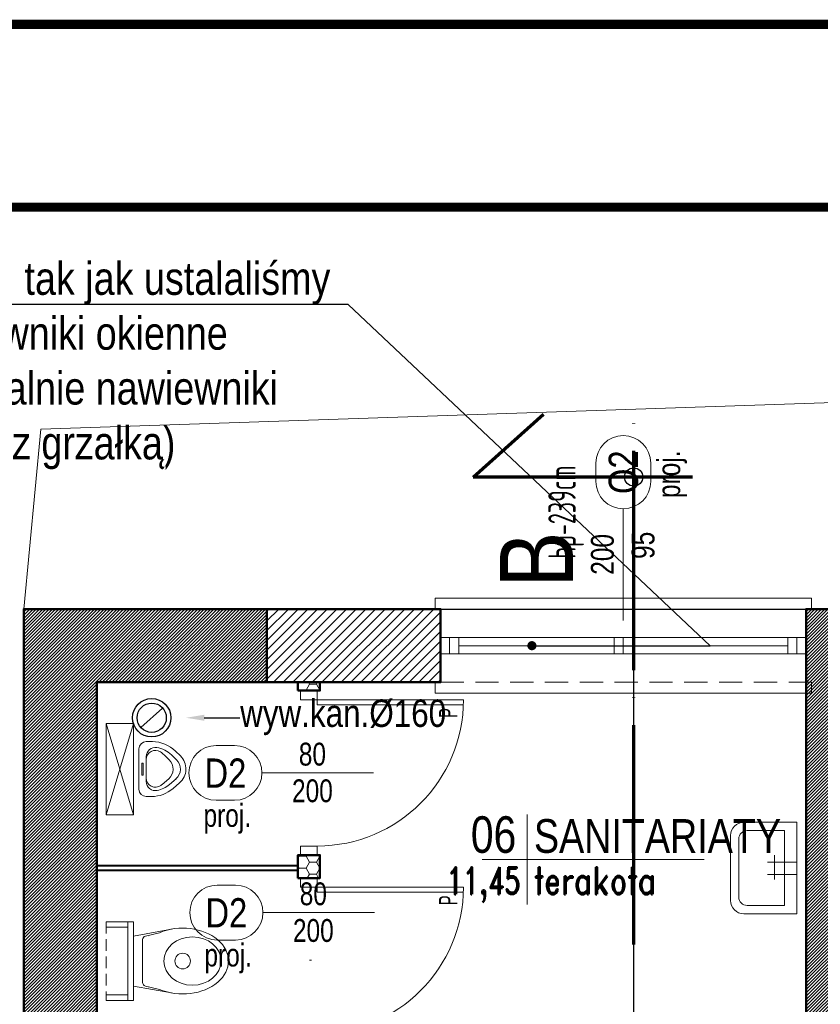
# Model space of a CAD drawing. Header units: centimetres. Extents: x -2715 to 104803, y -5579 to 32152.
# Tile 13 of 27: x 86213 to 86651, y 991 to 1529. Entities that reach past the tile are written whole.
import ezdxf
from ezdxf import colors
from ezdxf.entities.mleader import LeaderData, LeaderLine
from ezdxf.enums import TextEntityAlignment as Align
from ezdxf.lldxf.tags import DXFTag
from ezdxf.math import Vec2, Vec3

# ---------------------------------------------------------------- set-up
doc = ezdxf.new("R2010")
doc.units = ezdxf.units.CM
doc.header["$MEASUREMENT"] = 0
for name, pattern in [('ACAD_ISO04W100', [30, 24, -3, 0, -3]), ('DASHDOT2', [0.5, 0.25, -0.125, 0, -0.125]), ('DASHED', [19.05, 12.7, -6.35]), ('HIDDENX2', [19.05, 12.7, -6.35])]:
    doc.linetypes.add(name, pattern=pattern)
for name, color, linetype, lineweight in [('0_TXT', 252, 'Continuous', 15), ('0_TXT niewidoczne', 252, 'Continuous', 15), ('1_ doors proj.', 252, 'Continuous', 15), ('1_ hatch', 252, 'Continuous', 9), ('1_ hatch proj.', 252, 'Continuous', 9), ('1_ przerywana  S_CONSTRUCTION', 252, 'DASHDOT2', 25), ('1_ view 1', 252, 'Continuous', 15), ('1_ view 3', 252, 'Continuous', 9), ('1_ wall DIV', 252, 'Continuous', 40), ('1_ wall STRUCT', 252, 'Continuous', 50), ('1_ wall STRUCT proj.', 252, 'Continuous', 50), ('1_ windows proj.', 252, 'Continuous', 15), ('2_ doors description proj.', 252, 'Continuous', 15), ('2_ equipment istn.', 252, 'Continuous', 9), ('przekroj projektowany', 10, 'ACAD_ISO04W100', 70)]:
    doc.layers.add(name, color=color, linetype=linetype, lineweight=lineweight)
for name, color, linetype in [('1_ dach - osie', 252, 'DASHDOT'), ('3_KRATA_dzrwi istn.', 252, 'Continuous'), ('3_KRATA_okno istn.', 252, 'ZIGZAG'), ('DIM', 7, 'Continuous'), ('IS_Opis', 140, 'SOLID')]:
    doc.layers.add(name, color=color, linetype=linetype)
doc.styles.add('ARIAL', font='arial.ttf', dxfattribs={"width": 0.8})
doc.styles.add('BIKTS', font='bikromsw.shx', dxfattribs={"width": 0.85})
doc.styles.add('H_POM', font='ARIALN.TTF', dxfattribs={"width": 0.7, "height": 18})
doc.styles.add('opis100', font='ARIALN.TTF', dxfattribs={"height": 18})
doc.styles.get("Standard").update_dxf_attribs({"font": 'ARIALN.TTF'})
doc.styles.add('TXT3', font='geniso.shx', dxfattribs={"width": 0.75})
doc.styles.add('TXT_D', font='arial.ttf')
doc.styles.add('TXT_M', font='romans.shx', dxfattribs={"width": 0.75, "oblique": 15})
doc.styles.add('TXT_S', font='romand.shx')
tags = doc.linetypes.add('Dash', pattern=[15, 10, -5]).pattern_tags.tags
tags[6:7] = [DXFTag(74, 4), DXFTag(75, 0), DXFTag(340, '0'), DXFTag(46, 0.0), DXFTag(50, 0.0), DXFTag(44, 0.0), DXFTag(45, 0.0)]
tags[4:5] = [DXFTag(74, 4), DXFTag(75, 0), DXFTag(340, '0'), DXFTag(46, 0.0), DXFTag(50, 0.0), DXFTag(44, 0.0), DXFTag(45, 0.0)]
tags = doc.linetypes.add('DASHDOT', pattern=[20, 10, -5, 0, -5]).pattern_tags.tags
tags[10:11] = [DXFTag(74, 4), DXFTag(75, 0), DXFTag(340, '0'), DXFTag(46, 0.0), DXFTag(50, 0.0), DXFTag(44, 0.0), DXFTag(45, 0.0)]
tags[8:9] = [DXFTag(74, 4), DXFTag(75, 0), DXFTag(340, '0'), DXFTag(46, 0.0), DXFTag(50, 0.0), DXFTag(44, 0.0), DXFTag(45, 0.0)]
tags[6:7] = [DXFTag(74, 4), DXFTag(75, 0), DXFTag(340, '0'), DXFTag(46, 0.0), DXFTag(50, 0.0), DXFTag(44, 0.0), DXFTag(45, 0.0)]
tags[4:5] = [DXFTag(74, 4), DXFTag(75, 0), DXFTag(340, '0'), DXFTag(46, 0.0), DXFTag(50, 0.0), DXFTag(44, 0.0), DXFTag(45, 0.0)]
doc.linetypes.add('FENCELINE9', pattern='A,1e-09,[163,AAA.SHX,S=1,R=0,X=0,Y=0],1.5,-0.5', length=2)
tags = doc.linetypes.add('SOLID', pattern=[10, 10, 0]).pattern_tags.tags
tags[6:7] = [DXFTag(74, 4), DXFTag(75, 0), DXFTag(340, '0'), DXFTag(46, 0.0), DXFTag(50, 0.0), DXFTag(44, 0.0), DXFTag(45, 0.0)]
tags[4:5] = [DXFTag(74, 4), DXFTag(75, 0), DXFTag(340, '0'), DXFTag(46, 0.0), DXFTag(50, 0.0), DXFTag(44, 0.0), DXFTag(45, 0.0)]
doc.linetypes.add('ZIGZAG', pattern='A,0.0001,-0.2,[131,IS_LineDef.shx,S=0.2,R=0,X=-0.2,Y=0],-0.4,[131,IS_LineDef.shx,S=0.2,R=180,X=0.2,Y=0],-0.2', length=0.8001)

# ---------------------------------------------------------------- blocks, each defined once
blk = doc.blocks.new('PISUAR MINI')
for p, q in [((-15, -2.36), (-15, 1)), ((-11, 5), (11, 5)), ((-6.86, 1), (6.78, 1)), ((15, -1.92), (15, 1)), ((-7.74, -8.84), (-5.04, -11.6)), ((8.35, -7.72), (5.27, -11.29)), ((-9.88, -14.93), (-7.19, -17.7)), ((-7.74, -12.84), (-5.04, -15.6)), ((8.35, -11.72), (5.27, -15.29)), ((10.62, -13.69), (7.54, -17.25))]:
    blk.add_line(p, q)
blk.add_lwpolyline([(25, 8), (-25, 8), (-25, 23), (25, 23), (25, 8), (-25, 23), (25, 23), (-25, 8)])
blk.add_lwpolyline([(-3.32, 3.42), (3.32, 3.42), (3.32, 2.71), (-3.32, 2.71)], close=True)
for centre, radius, start, end in [((-11, 1), 4, 90, 180), ((-6.86, -4), 5, 90, 189.4289), ((-5.26, -4), 5, 90, 214.3206), ((4.94, -4), 5, 322.5192, 90), ((6.78, -4), 5, 347.9658, 90), ((11, 1), 4, 0, 90), ((3, -2.36), 18, 180, 224.301), ((3, -2.36), 15, 189.4289, 224.301), ((-3, -1.92), 15, 319.1588, 347.9658), ((-3, -1.92), 18, 319.1588, 0), ((3, 1.64), 15, 214.3206, 224.301), ((-3, 2.08), 15, 319.1588, 322.5192), ((-0.03, -6.71), 7, 224.301, 319.1588), ((-0.03, -10.71), 7, 224.301, 319.1588), ((-0.03, -10.71), 10, 224.301, 319.1588)]:
    blk.add_arc(centre, radius, start, end)
blk = doc.blocks.new('WC do stelaża')
at = {"lineweight": 9}
for p, q in [((-21.5, 0), (-21.5, -15)), ((-18.5, 0), (-18.5, -12)), ((18.5, -12), (18.5, 0)), ((21.5, -15), (21.5, 0)), ((21.5, -12), (-21.5, -12)), ((21.5, -15), (-21.5, -15))]:
    blk.add_line(p, q, dxfattribs=at)
at = {"linetype": 'DASHED', "lineweight": 9, "ltscale": 0.5}
blk.add_line((21.5, 0), (-21.5, 0), dxfattribs=at)
for p, q in [((-13.66, -15), (-17.45, -35.88)), ((13.66, -15), (17.45, -35.88)), ((-15.52, -29.33), (-13.66, -21.53)), ((-11.71, -19.99), (11.71, -19.99)), ((15.52, -29.33), (13.66, -21.53)), ((-13.66, -23.13), (-13.66, -23.13)), ((13.66, -23.13), (13.66, -23.13))]:
    blk.add_line(p, q)
at = {"lineweight": 13}
blk.add_circle((0, -41.93), 4.26, dxfattribs=at)
for centre, start, end in [((-11.71, -21.99), 90, 166.5968), ((11.71, -21.99), 13.4032, 90)]:
    blk.add_arc(centre, 2, start, end)
at = {"extrusion": (0, 0, -1)}
blk.add_ellipse((0, -42), major_axis=(0, 25), ratio=0.72, start_param=1.03929, end_param=5.243895, dxfattribs=at)
at = {"lineweight": 13}
blk.add_ellipse((0, -47.25), major_axis=(0, 15.64), ratio=0.845898, dxfattribs=at)
blk = doc.blocks.new('UMYWALKA')
for p, q in [((32, 55), (0, 55)), ((0, 55), (0, 0)), ((7.48, 50), (7.48, 5)), ((30, 50), (7.48, 50)), ((35, 10), (35, 45)), ((40, 8), (40, 47)), ((17.77, 31.32), (0, 31.32)), ((13.59, 34.46), (13.59, 19.84)), ((17.77, 24.01), (0, 24.01)), ((0, 0), (32, 0)), ((7.48, 5), (30, 5))]:
    blk.add_line(p, q)
for centre, radius, start, end in [((32, 47), 8, 0, 90), ((30, 45), 5, 0, 90), ((30, 10), 5, 270, 0), ((32, 8), 8, 270, 0)]:
    blk.add_arc(centre, radius, start, end)
blk = doc.blocks.new('MET')
at = {"layer": '0_TXT niewidoczne'}
for p, q in [((0, -20), (0, 20)), ((-20, 0), (78.66, 0))]:
    blk.add_line(p, q, dxfattribs=at)
at = {"style": 'TXT_D', "width": 0.8, "flags": 4}
blk.add_attdef('NUMER', text='', height=15, dxfattribs=at).set_placement((-6.73, 3.76), align=Align.RIGHT)
blk.add_attdef('NAZWA', (4.15, 3.76), '', height=15, dxfattribs=at)
at = {"layer": '0_TXT niewidoczne', "style": 'TXT_M', "width": 0.8, "flags": 4}
blk.add_attdef('M2', text='', height=12, dxfattribs=at).set_placement((-6.06, -15.36), align=Align.RIGHT)
blk.add_attdef('POSADZKA', (4.15, -15.36), '', height=12, dxfattribs=at)
blk = doc.blocks.new('vcxbvnbnbvmn')
at = {"color": 7}
for points in [[(-200, 15.5), (-203, 15.5), (-203, 21.5), (3, 21.5), (3, 21.5), (3, 15.5), (0, 15.5)], [(-200, -24.5), (-203, -24.5), (-203, -30.5), (3, -30.5), (3, -27.5), (3, -24.5), (0, -24.5)]]:
    blk.add_lwpolyline(points, dxfattribs=at)
at = {"color": 253, "linetype": 'HIDDENX2'}
for points in [[(-200, 15.5), (0, 15.5)], [(-200, -24.5), (0, -24.5)]]:
    blk.add_lwpolyline(points, dxfattribs=at)
for points in [[(-200, 0), (-195, 0), (-195, -9), (-200, -9), (-200, 0)], [(-195, 0), (-105, 0)], [(-195, 0), (-190, 0), (-190, -9), (-195, -9), (-195, 0)], [(-190, -4.5), (-105, -4.5)], [(-105, 0), (-100, 0), (-100, -9), (-105, -9), (-105, 0)], [(-100, 0), (-95, 0), (-95, -9), (-100, -9), (-100, 0)], [(-95, 0), (-5, 0)], [(-95, -4.5), (-10, -4.5)], [(-10, 0), (-5, 0), (-5, -9), (-10, -9), (-10, 0)], [(-5, 0), (0, 0), (0, -9), (-5, -9), (-5, 0)], [(-195, -9), (-105, -9)], [(-95, -9), (-5, -9)]]:
    blk.add_lwpolyline(points)
blk = doc.blocks.new('gfdgfhgfjhgjhgjhgjh')
for p, q in [((-9.09, -5), (-9.09, 0)), ((0, 0), (0, -5)), ((0, -5), (-9.09, -5)), ((0, -5), (80, -5)), ((0, -7.73), (79.95, -7.73)), ((-9.09, -85), (0, -85)), ((0, -85), (0, -90))]:
    blk.add_line(p, q)
for points in [[(0, 0), (-9.09, 0), (-9.09, -5), (0, -5)], [(0, -85), (-9.09, -85), (-9.09, -90), (0, -90)]]:
    blk.add_lwpolyline(points, close=True)
for points in [[(0, -5), (0, -7.73)], [(-3.18, -45), (-4.18, -45)]]:
    blk.add_lwpolyline(points)
blk.add_arc((0, -5), 80, 270, 0)
at = {"insert": (66.67, -14.86), "char_height": 10, "width": 6.2032, "attachment_point": 1, "rotation": 90, "style": 'H_POM'}
blk.add_mtext('P', dxfattribs=at)
blk = doc.blocks.new('_OZN.DRZWI')
blk.add_line((0, 0), (61.07, 0))
blk.add_lwpolyline([(-15, 15, -1), (-15, -15), (-25, -15, -1), (-25, 15)], format="xyb", close=True)
at = {"style": 'BIKTS', "width": 0.8}
blk.add_attdef('WYSOK', text='', height=8, rotation=0, dxfattribs=at).set_placement((27.59, 12.75), align=Align.TOP_CENTER)
for p in [(-20, 0), (75.14, 0)]:
    blk.add_attdef('OZN', text='', height=8, rotation=0, dxfattribs=at).set_placement(p, align=Align.MIDDLE)
blk.add_attdef('SZEROK', text='', height=8, rotation=0, dxfattribs=at).set_placement((27.59, -12.4), align=Align.CENTER)
blk = doc.blocks.new('GRFHGFJNHGJMKH')
at = {"layer": '1_ dach - osie'}
blk.add_line((0, -1754.68), (0, 0), dxfattribs=at)
at = {"layer": 'DIM'}
blk.add_circle((0, 0), 5, dxfattribs=at)
at = {"layer": 'przekroj projektowany', "ltscale": 5}
blk.add_line((0, -255.74), (0, 33.98), dxfattribs=at)
at = {"layer": 'przekroj projektowany', "ltscale": 5, "extrusion": (0, 0, -1)}
blk.add_lwpolyline([(-32.24, 0), (87.85, 0), (49.36, 34.32)], dxfattribs=at)
at = {"layer": 'przekroj projektowany', "color": 7, "ltscale": 5, "insert": (-73.17, -29.87), "char_height": 40, "width": 94.4403, "attachment_point": 3, "rotation": 90, "style": 'opis100'}
blk.add_mtext('B', dxfattribs=at)
blk = doc.blocks.new('_DOT')
at = {"color": 0, "linetype": 'ByBlock'}
blk.add_line((-0.5, 0), (-1, 0), dxfattribs=at)
at = {"color": 0, "linetype": 'ByBlock', "const_width": 0.5}
blk.add_lwpolyline([(-0.25, 0, 1), (0.25, 0, 1)], format="xyb", close=True, dxfattribs=at)

msp = doc.modelspace()

# ---------------------------------------------------------------- hatches: boundary and pattern name
at = {"layer": '1_ hatch'}
h = msp.add_hatch(dxfattribs=at)
h.set_pattern_fill('ANSI31', color=256, scale=10)
h.paths.add_polyline_path([(86255.57, 517.9), (86215.57, 517.9), (86215.55, 1206.93), (86348.55, 1206.93), (86348.55, 1166.93), (86255.55, 1166.93), (86255.55, 861.93), (86440.51, 861.93), (86440.51, 831.93), (86251.55, 831.93), (86251.55, 705.93), (86429.55, 705.93), (86429.55, 681.93), (86255.55, 681.93)])
h = msp.add_hatch(dxfattribs=at)
h.set_pattern_fill('ANSI31', color=256, scale=10)
h.paths.add_polyline_path([(86685.55, 619.93), (86650.07, 619.93), (86643.55, 619.93), (86643.55, 681.93), (86544.51, 681.93), (86544.51, 705.93), (86643.55, 705.93), (86643.55, 831.93), (86548.51, 831.93), (86548.51, 861.93), (86643.55, 861.93), (86643.55, 1206.93), (86830.55, 1206.93), (86830.55, 1166.93), (86685.55, 1166.93), (86685.55, 705.93), (86900.55, 705.93), (86900.55, 681.93), (86685.55, 681.93)])
at = {"layer": '1_ hatch proj.'}
h = msp.add_hatch(dxfattribs=at)
h.set_pattern_fill('ANSI31', color=256, scale=30)
h.set_pattern_definition([(45, (433.1667, -2e-12), (-2.65165043, 2.65165043), [])])
h.paths.add_polyline_path([(86348.55, 1166.93), (86443.55, 1166.93), (86443.55, 1206.93), (86348.55, 1206.93)])
h = msp.add_hatch(dxfattribs=at)
h.set_pattern_fill('HONEY', color=256, scale=30)
h.paths.add_polyline_path([(86365.55, 1162.35), (86365.55, 1166.93), (86377.55, 1166.93), (86377.55, 1162.35)])
h = msp.add_hatch(dxfattribs=at)
h.set_pattern_fill('HONEY', color=256, scale=30)
h.paths.add_polyline_path([(86365.55, 1059.85), (86365.55, 1072.35), (86377.55, 1072.35), (86377.55, 1059.85)])

# ---------------------------------------------------------------- linework, layer by layer
at = {"lineweight": 50, "const_width": 5}
msp.add_lwpolyline([(85600.17, -1443.15), (85600.17, 1526.85), (89800.17, 1526.85), (89800.17, -1443.15), (85600.17, -1443.15)], dxfattribs=at)
at = {"lineweight": 50}
msp.add_lwpolyline([(85700.17, -1343.15, 5, 5, 0), (85700.17, 1426.85, 5, 5, 0), (89700.17, 1426.85, 5, 5, 0), (89700.17, -1343.15, 5, 5, 0)], format="xyseb", close=True, dxfattribs=at)
at = {"layer": '1_ hatch'}
msp.add_lwpolyline([(89230.29, 1406.47), (89230.29, 1206.93), (89183.55, 1206.93), (89183.55, 1236.93), (89158.55, 1236.93), (89158.55, 1206.93), (86215.55, 1206.93), (86224.83, 1305.31), (89230.29, 1406.47)], dxfattribs=at)
at = {"layer": '1_ przerywana  S_CONSTRUCTION', "color": 99, "linetype": 'Dash', "ltscale": 20, "true_color": 0x1d5d29}
msp.add_lwpolyline([(86279.55, 1142.21), (86291.54, 1152.81)], dxfattribs=at)
at = {"layer": '1_ przerywana  S_CONSTRUCTION', "color": 99, "linetype": 'Dash', "ltscale": 10, "true_color": 0x1d5d29}
for radius in [10.5, 8]:
    msp.add_circle((86285.55, 1147.51), radius, dxfattribs=at)
at = {"layer": '1_ view 3'}
msp.add_lwpolyline([(86215.55, 1206.93), (86224.83, 1305.31), (89230.29, 1406.47)], dxfattribs=at)
at = {"layer": '1_ wall DIV'}
for points in [[(86365.55, 1066.51), (86255.55, 1066.51)], [(86365.55, 1059.85), (86365.55, 1066.51)], [(86365.55, 1064.01), (86255.55, 1064.01)]]:
    msp.add_lwpolyline(points, dxfattribs=at)
at = {"layer": '1_ wall STRUCT'}
msp.add_lwpolyline([(86255.55, 517.9), (86215.55, 517.9), (86215.55, 1206.93), (86348.55, 1206.93), (86348.55, 1166.93), (86255.55, 1166.93), (86255.55, 861.93), (86440.51, 861.93), (86440.51, 831.93), (86251.55, 831.93), (86251.55, 705.93), (86429.55, 705.93), (86429.55, 681.93), (86255.55, 681.93)], close=True, dxfattribs=at)
msp.add_lwpolyline([(86685.55, 619.93), (86650.07, 619.93), (86643.55, 619.93), (86643.55, 681.93), (86544.51, 681.93), (86544.51, 705.93), (86643.55, 705.93), (86643.55, 831.93), (86548.51, 831.93), (86548.51, 861.93), (86643.55, 861.93), (86643.55, 1206.93), (86830.55, 1206.93), (86830.55, 1166.93), (86685.55, 1166.93), (86685.55, 705.93), (86900.55, 705.93), (86900.55, 681.93), (86685.55, 681.93), (86685.55, 619.93)], dxfattribs=at)
at = {"layer": '1_ wall STRUCT proj.'}
for points in [[(86348.55, 1166.93), (86443.55, 1166.93), (86443.55, 1206.93), (86348.55, 1206.93), (86348.55, 1166.93)], [(86365.55, 1162.35), (86365.55, 1166.93), (86377.55, 1166.93), (86377.55, 1162.35), (86365.55, 1162.35)], [(86365.55, 1059.85), (86365.55, 1072.35), (86377.55, 1072.35), (86377.55, 1059.85), (86365.55, 1059.85)]]:
    msp.add_lwpolyline(points, dxfattribs=at)
at = {"layer": '3_KRATA_dzrwi istn.', "linetype": 'FENCELINE9', "ltscale": 2.5}
msp.add_lwpolyline([(86443.55, 1206.93), (86643.55, 1206.93)], dxfattribs=at)
at = {"layer": '3_KRATA_okno istn.', "linetype": 'ZIGZAG', "ltscale": 15}
msp.add_lwpolyline([(86348.55, 1206.93), (86643.55, 1206.93)], dxfattribs=at)

# ---------------------------------------------------------------- block references
at = {"layer": '0_TXT'}
ref = msp.add_blockref('MET', (86490.97, 1069.92), dxfattribs=dict(at, xscale=1.23, yscale=1.23, zscale=1.23, rotation=359.9999999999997))
ref.add_attrib('NUMER', '06', dxfattribs={"layer": '0', "height": 20, "style": 'TXT_D', "width": 0.8, "flags": 4}).set_placement((86485, 1073.61), align=Align.RIGHT)
ref.add_attrib('NAZWA', 'SANITARIATY', (86494.66, 1073.61), dxfattribs={"layer": '0', "height": 18.45, "style": 'TXT_D', "width": 0.8, "flags": 4})
ref.add_attrib('M2', '11,45', dxfattribs={"layer": '0', "height": 14.76, "style": 'TXT_S', "width": 0.7, "flags": 4}).set_placement((86487.28, 1051.02), align=Align.RIGHT)
ref.add_attrib('POSADZKA', 'terakota', (86494.66, 1051.02), dxfattribs={"layer": '0', "height": 14.76, "style": 'TXT_S', "width": 0.8, "flags": 4})
at = {"layer": '1_ doors proj.'}
for p in [(86376.09, 1162.35), (86376.09, 1059.85)]:
    msp.add_blockref('gfdgfhgfjhgjhgjhgjh', p, dxfattribs=at)
at = {"layer": '1_ view 1'}
msp.add_blockref('GRFHGFJNHGJMKH', (86549.24, 1279.19), dxfattribs=at)
at = {"layer": '1_ windows proj.'}
msp.add_blockref('vcxbvnbnbvmn', (86643.55, 1191.43), dxfattribs=at)
at = {"layer": '2_ doors description proj.'}
ref = msp.add_blockref('_OZN.DRZWI', (86543.55, 1261.83), dxfattribs=dict(at, rotation=270))
ref.add_attrib('OZN', 'proj.', dxfattribs={"layer": '0', "color": 7, "lineweight": 5, "height": 12.5, "rotation": 90, "style": 'BIKTS', "width": 0.8}).set_placement((86569.95, 1280.69), align=Align.MIDDLE)
ref.add_attrib('WYSOK', '95', dxfattribs={"layer": '0', "color": 7, "lineweight": 5, "height": 12.5, "rotation": 90, "style": 'BIKTS', "width": 0.8}).set_placement((86548.08, 1241.82), align=Align.TOP_CENTER)
ref.add_attrib('SZEROK', '200', dxfattribs={"layer": '0', "color": 7, "lineweight": 5, "height": 12.5, "rotation": 90, "style": 'BIKTS', "width": 0.8}).set_placement((86538.35, 1236.88), align=Align.CENTER)
ref.add_attrib('OZN', 'O2', dxfattribs={"layer": '0', "color": 7, "lineweight": 5, "height": 16, "rotation": 90, "style": 'ARIAL', "width": 0.8}).set_placement((86543.55, 1281.83), align=Align.MIDDLE)
ref = msp.add_blockref('_OZN.DRZWI', (86345.88, 1117.35), dxfattribs=at)
ref.add_attrib('OZN', 'proj.', dxfattribs={"layer": '0', "color": 7, "lineweight": 5, "height": 12.5, "style": 'BIKTS', "width": 0.8}).set_placement((86326.91, 1092.54), align=Align.MIDDLE)
ref.add_attrib('WYSOK', '200', dxfattribs={"layer": '0', "color": 7, "lineweight": 5, "height": 12.5, "style": 'BIKTS', "width": 0.8}).set_placement((86373.47, 1113.81), align=Align.TOP_CENTER)
ref.add_attrib('SZEROK', '80', dxfattribs={"layer": '0', "color": 7, "lineweight": 5, "height": 12.5, "style": 'BIKTS', "width": 0.8}).set_placement((86373.47, 1121.36), align=Align.CENTER)
ref.add_attrib('OZN', 'D2', dxfattribs={"layer": '0', "color": 7, "lineweight": 5, "height": 16, "style": 'ARIAL', "width": 0.8}).set_placement((86325.88, 1117.35), align=Align.MIDDLE)
ref = msp.add_blockref('_OZN.DRZWI', (86346.38, 1040.94), dxfattribs=at)
ref.add_attrib('OZN', 'proj.', dxfattribs={"layer": '0', "color": 7, "lineweight": 5, "height": 12.5, "style": 'BIKTS', "width": 0.8}).set_placement((86327.41, 1016.14), align=Align.MIDDLE)
ref.add_attrib('WYSOK', '200', dxfattribs={"layer": '0', "color": 7, "lineweight": 5, "height": 12.5, "style": 'BIKTS', "width": 0.8}).set_placement((86373.97, 1037.4), align=Align.TOP_CENTER)
ref.add_attrib('SZEROK', '80', dxfattribs={"layer": '0', "color": 7, "lineweight": 5, "height": 12.5, "style": 'BIKTS', "width": 0.8}).set_placement((86373.97, 1044.96), align=Align.CENTER)
ref.add_attrib('OZN', 'D2', dxfattribs={"layer": '0', "color": 7, "lineweight": 5, "height": 16, "style": 'ARIAL', "width": 0.8}).set_placement((86326.38, 1040.94), align=Align.MIDDLE)
at = {"layer": '2_ equipment istn.', "xscale": -1, "rotation": 89.99999999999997}
msp.add_blockref('PISUAR MINI', (86283.55, 1119.43), dxfattribs=at)
at = {"layer": '2_ equipment istn.', "xscale": 0.909090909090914, "yscale": 0.909090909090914, "zscale": 0.9090909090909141, "rotation": 180.0000000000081}
msp.add_blockref('UMYWALKA', (86638.55, 1090.31), dxfattribs=at)
at = {"layer": '2_ equipment istn.', "rotation": 90}
msp.add_blockref('WC do stelaża', (86260.55, 1014.43), dxfattribs=at)

# ---------------------------------------------------------------- texts
at = {"layer": '2_ doors description proj.', "insert": (86522.03, 1234.49), "char_height": 15, "attachment_point": 7, "rotation": 90, "line_spacing_factor": 0.814815, "style": 'TXT3'}
msp.add_mtext('{\\W0.65;hp-239cm}', dxfattribs=at)

# ---------------------------------------------------------------- leaders
at = {"layer": '0_TXT', "color": 99, "true_color": 0x1d5d29}
ml = msp.add_multileader_mtext('Standard', dxfattribs=at)
ml.set_content('{\\fArial Narrow|b0|i0|c238|p34;\\H83.333333x;\\C119;\\c3761700;wyw.kan.%%C160}', color=150)
ml.set_leader_properties()
ml.build(insert=Vec2(0, 0))
ml.multileader.update_dxf_attribs({"dogleg_length": 0.36, "arrow_head_size": 10})
ctx = ml.context
ctx.base_point, ctx.char_height, ctx.arrow_head_size, ctx.landing_gap_size, ctx.plane_origin = Vec3(86333.85, 1147.51), 0.18, 10, 0.09, Vec3(86304.29, 1147.51)
notes = []
notes.append((ctx, [(0, (1, 1, 0), (86333.49, 1147.51), (1, 0), 0.36, [(0, [(86304.29, 1147.51)], 0, [])])]))
ctx.mtext.insert, ctx.mtext.flow_direction = Vec3(86333.94, 1157.49), 5
at = {"layer": 'Defpoints', "color": 6}
ml = msp.add_multileader_mtext('Standard', dxfattribs=at)
ml.set_content('Ewelina, tak jak ustalaliśmy 2 nawiewniki okienne (ewentualnie nawiewniki ścienne z grzałką) ', color=6)
ml.set_leader_properties(color=256, linetype='ByLayer', lineweight=-1)
ml.set_arrow_properties(name='DOT')
ml.build(insert=Vec2(0, 0))
ml.multileader.update_dxf_attribs({"text_left_attachment_type": 6, "text_right_attachment_type": 6, "dogleg_length": 0.1, "arrow_head_size": 5})
ctx = ml.context
ctx.base_point, ctx.char_height, ctx.arrow_head_size, ctx.landing_gap_size, ctx.plane_origin = Vec3(86132.03, 1373.57), 18, 5, 0.3, Vec3(86109.24, 1724.15)
ctx.left_attachment, ctx.right_attachment = 6, 6
notes.append((ctx, [(0, (1, 1, 0), (86393.05, 1373.57), (-1, 0), 11.18, [(1, [(86493.55, 1186.93), (86591.05, 1186.93)], 0, [])])]))
ctx.mtext.insert, ctx.mtext.width, ctx.mtext.flow_direction = Vec3(86132.33, 1396.85), 265.3585, 5
at = {"layer": 'IS_Opis'}
ml = msp.add_multileader_mtext('Standard', dxfattribs=at)
ml.set_content('Wentylator kanałowy np. TD-350/125 SILENT, prod. Venture Ind. o wydatku Vw=130m³/h; zasilanie el. 230V, 30W', color=256)
ml.set_leader_properties(color=256, linetype='ByLayer', lineweight=-1)
ml.set_arrow_properties(name='DOT')
ml.build(insert=Vec2(0, 0))
ml.multileader.update_dxf_attribs({"text_left_attachment_type": 6, "text_right_attachment_type": 6, "dogleg_length": 0.1, "arrow_head_size": 5})
ctx = ml.context
ctx.base_point, ctx.char_height, ctx.arrow_head_size, ctx.landing_gap_size, ctx.plane_origin = Vec3(86714.3, 1030.36), 18, 5, 0.3, Vec3(86701.66, 1090.94)
ctx.left_attachment, ctx.right_attachment = 6, 6
notes.append((ctx, [(0, (1, 1, 0), (86703.12, 1030.36), (1, 0), 11.18, [(0, [(86560.29, 894.63)], 0, [])])]))
ctx.mtext.insert, ctx.mtext.width, ctx.mtext.flow_direction = Vec3(86714.6, 1051.96), 356.8826, 5
for ctx, leaders in notes:
    for number, flags, end, landing, length, lines in leaders:
        leader = LeaderData()
        leader.index, (leader.has_last_leader_line, leader.has_dogleg_vector, leader.attachment_direction) = number, flags
        leader.last_leader_point, leader.dogleg_vector, leader.dogleg_length = Vec3(end), Vec3(landing), length
        for number, points, colour, breaks in lines:
            line = LeaderLine()
            line.index, line.vertices, line.color, line.breaks = number, Vec3.list(points), colors.encode_raw_color(colour), breaks
            leader.lines.append(line)
        ctx.leaders.append(leader)

doc.saveas('drawing.dxf')
